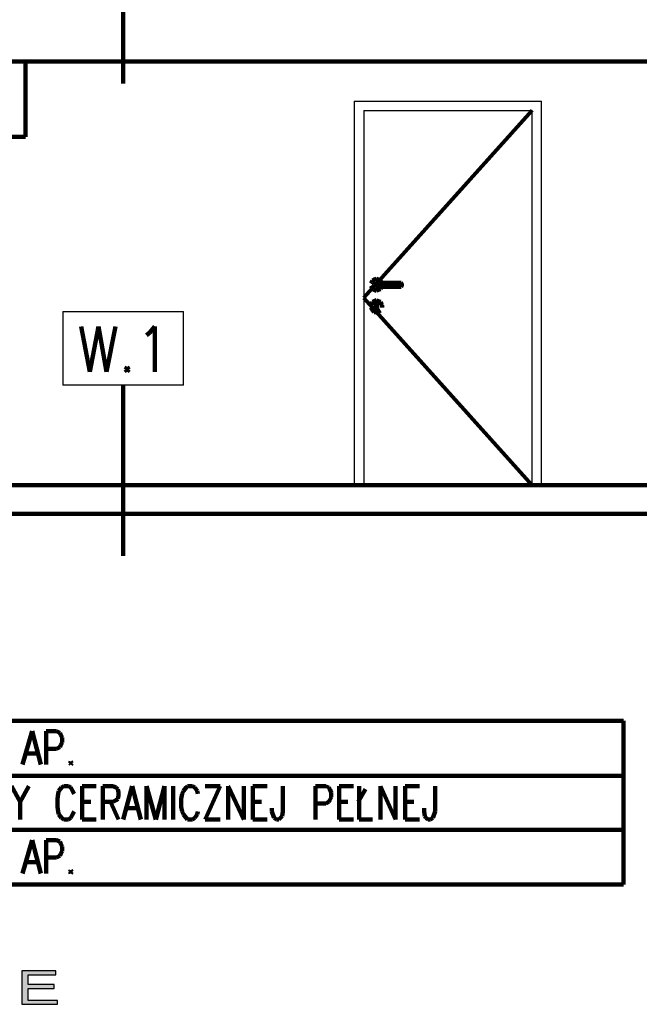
# Model space of a CAD drawing. Header units: inches. Extents: x -1901 to 7725, y 4299 to 7113.
# Tile 12 of 180: x -821 to -491, y 4857 to 5381. Entities that reach past the tile are written whole.
import ezdxf

# ---------------------------------------------------------------- set-up
doc = ezdxf.new("R2010")
doc.units = ezdxf.units.IN
doc.header["$MEASUREMENT"] = 0
for name, color, linetype in [('at_Entity', 7, 'Continuous'), ('at_Rect', 7, 'Continuous'), ('at_Solid', 7, 'Continuous')]:
    doc.layers.add(name, color=color, linetype=linetype)

msp = doc.modelspace()

# ---------------------------------------------------------------- hatches: boundary and pattern name
at = {"layer": 'at_Solid'}
msp.add_hatch(color=7, dxfattribs=at).paths.add_polyline_path([(-801.51, 4875.06), (-819.69, 4875.06), (-819.69, 4857.32), (-800.69, 4857.32), (-800.69, 4859.43), (-816.32, 4859.43), (-816.32, 4865.77), (-802.38, 4865.77), (-802.38, 4867.88), (-816.32, 4867.88), (-816.32, 4872.95), (-801.51, 4872.95)])

# ---------------------------------------------------------------- linework, layer by layer
at = {"layer": 'at_Entity', "color": 7, "lineweight": 211}
for p, q in [((-765.61, 5438.13), (-765.61, 5347.31)), ((-1155.06, 5359.13), (1688.95, 5359.13)), ((-817.6, 5359.13), (-817.6, 5319.01)), ((-817.6, 5319.01), (-866.17, 5319.01)), ((-633.42, 5241.71), (-633.83, 5240.86)), ((-633.01, 5242.55), (-633.42, 5241.71)), ((-632.15, 5242.97), (-633.01, 5242.55)), ((-630.87, 5243.4), (-632.15, 5242.97)), ((-631.74, 5240.86), (-632.15, 5240.44)), ((-632.15, 5240.44), (-632.15, 5240.02)), ((-632.15, 5240.02), (-631.74, 5239.6)), ((-631.28, 5241.29), (-631.74, 5240.86)), ((-631.28, 5240.86), (-631.74, 5240.44)), ((-631.74, 5240.44), (-631.74, 5240.02)), ((-631.74, 5240.02), (-631.28, 5239.6)), ((-631.28, 5241.29), (-631.28, 5240.86)), ((-631.28, 5241.29), (-618.2, 5241.29)), ((-630.05, 5242.97), (-630.87, 5243.4)), ((-630.46, 5241.29), (-630.46, 5240.44)), ((-630.46, 5240.44), (-630.46, 5239.17)), ((-628.77, 5242.55), (-630.05, 5242.97)), ((-628.36, 5241.71), (-628.77, 5242.55)), ((-627.91, 5241.29), (-628.36, 5241.71)), ((-618.61, 5241.29), (-618.61, 5240.44)), ((-618.61, 5240.44), (-618.61, 5239.17)), ((-618.2, 5241.29), (-617.79, 5241.29)), ((-617.79, 5241.29), (-617.79, 5240.86)), ((-617.79, 5241.29), (-617.38, 5240.86)), ((-617.79, 5240.86), (-617.38, 5240.44)), ((-617.38, 5240.02), (-617.79, 5239.6)), ((-617.38, 5240.86), (-617.38, 5240.44)), ((-617.38, 5240.44), (-617.38, 5240.02)), ((-616.93, 5240.44), (-617.38, 5240.02)), ((-617.38, 5240.44), (-616.93, 5240.44)), ((-617.38, 5240.02), (-617.38, 5239.6)), ((-633.83, 5239.6), (-633.42, 5238.75)), ((-633.42, 5238.75), (-633.01, 5237.91)), ((-633.01, 5237.91), (-632.15, 5237.48)), ((-632.15, 5237.48), (-630.87, 5237.06)), ((-631.74, 5239.6), (-631.28, 5239.17)), ((-631.28, 5239.6), (-631.28, 5239.17)), ((-631.28, 5239.17), (-618.2, 5239.17)), ((-630.87, 5237.06), (-630.05, 5237.48)), ((-630.05, 5237.48), (-628.77, 5237.91)), ((-628.77, 5237.91), (-628.36, 5238.75)), ((-628.36, 5238.75), (-627.91, 5239.17)), ((-624.13, 5239.17), (-624.13, 5239.6)), ((-617.79, 5239.17), (-618.2, 5239.17)), ((-617.79, 5239.6), (-617.79, 5239.17)), ((-617.38, 5239.6), (-617.79, 5239.17)), ((-633.42, 5230.31), (-633.83, 5229.46)), ((-633.01, 5231.15), (-633.42, 5230.31)), ((-632.15, 5231.57), (-633.01, 5231.15)), ((-630.87, 5231.99), (-632.15, 5231.57)), ((-631.74, 5230.31), (-631.28, 5230.72)), ((-631.74, 5229.46), (-631.74, 5230.31)), ((-631.28, 5229.46), (-631.74, 5229.46)), ((-631.28, 5230.72), (-630.87, 5230.72)), ((-631.28, 5227.34), (-631.28, 5229.46)), ((-630.05, 5231.57), (-630.87, 5231.99)), ((-630.87, 5230.72), (-630.46, 5230.72)), ((-630.46, 5230.72), (-630.46, 5230.31)), ((-630.46, 5230.31), (-630.05, 5230.31)), ((-630.46, 5229.46), (-630.46, 5227.34)), ((-630.05, 5231.57), (-628.77, 5231.15)), ((-630.05, 5230.31), (-630.05, 5229.46)), ((-628.77, 5231.15), (-628.36, 5230.31)), ((-628.36, 5230.31), (-627.91, 5229.46)), ((-627.91, 5229.46), (-627.91, 5228.19)), ((-633.42, 5227.34), (-633.83, 5228.19)), ((-633.01, 5226.5), (-633.42, 5227.34)), ((-632.15, 5225.66), (-633.01, 5226.5)), ((-632.15, 5225.66), (-630.87, 5225.66)), ((-631.28, 5227.34), (-631.28, 5227.77)), ((-631.28, 5227.34), (-631.28, 5226.92)), ((-631.28, 5226.92), (-630.87, 5226.92)), ((-630.87, 5226.92), (-630.46, 5226.92)), ((-630.87, 5225.66), (-630.05, 5225.66)), ((-630.46, 5227.34), (-630.46, 5226.92)), ((-630.46, 5226.92), (-630.46, 5227.34)), ((-630.05, 5225.66), (-628.77, 5226.5)), ((-788.03, 5218.05), (-783.38, 5193.98)), ((-783.38, 5193.98), (-778.73, 5218.05)), ((-778.73, 5218.05), (-774.49, 5193.98)), ((-774.49, 5193.98), (-769.84, 5218.05)), ((-753.35, 5213.4), (-751.66, 5214.68)), ((-751.66, 5214.68), (-748.75, 5218.05)), ((-748.75, 5218.05), (-748.75, 5193.98)), ((-763.51, 5196.51), (-764.38, 5195.24)), ((-764.38, 5195.24), (-763.51, 5193.98)), ((-762.65, 5195.24), (-763.51, 5196.51)), ((-763.51, 5193.98), (-762.65, 5195.24)), ((-765.61, 5186.79), (-765.61, 5095.98)), ((-1095.96, 5133.57), (1748.93, 5133.57)), ((-1105.66, 5118.37), (73.69, 5118.37)), ((-499.5, 5008.12), (-1202.4, 5008.12)), ((-499.5, 5008.12), (-499.5, 4921.11)), ((-819.28, 4984.89), (-814.18, 5002.63)), ((-814.18, 5002.63), (-809.53, 4984.89)), ((-806.62, 4984.89), (-806.62, 5002.63)), ((-806.62, 5002.63), (-801.1, 5002.63)), ((-801.1, 5002.63), (-799.42, 5001.78)), ((-799.42, 5001.78), (-799.01, 5000.94)), ((-799.01, 5000.94), (-798.14, 4999.25)), ((-798.14, 4999.25), (-798.14, 4996.72)), ((-799.42, 4994.18), (-801.1, 4993.34)), ((-799.01, 4995.03), (-799.42, 4994.18)), ((-798.14, 4996.72), (-799.01, 4995.03)), ((-817.14, 4990.8), (-811.26, 4990.8)), ((-801.1, 4993.34), (-806.62, 4993.34)), ((-793.49, 4986.58), (-793.9, 4985.73)), ((-793.9, 4985.73), (-793.49, 4984.89)), ((-793.08, 4985.73), (-793.49, 4986.58)), ((-793.49, 4984.89), (-793.08, 4985.73)), ((-1099.74, 4978.97), (-499.5, 4978.97)), ((-825.16, 4973.48), (-820.51, 4965.04)), ((-815.87, 4973.48), (-820.51, 4965.04)), ((-797.32, 4973.48), (-798.55, 4972.64)), ((-794.77, 4973.48), (-797.32, 4973.48)), ((-793.49, 4972.64), (-794.77, 4973.48)), ((-787.57, 4955.74), (-787.57, 4973.48)), ((-787.57, 4973.48), (-780.01, 4973.48)), ((-776.59, 4955.74), (-776.59, 4973.48)), ((-776.59, 4973.48), (-771.12, 4973.48)), ((-771.12, 4973.48), (-769.43, 4972.64)), ((-765.61, 4955.74), (-760.96, 4973.48)), ((-760.96, 4973.48), (-756.31, 4955.74)), ((-753.35, 4955.74), (-753.35, 4973.48)), ((-753.35, 4973.48), (-748.29, 4955.74)), ((-748.29, 4955.74), (-743.64, 4973.48)), ((-743.64, 4973.48), (-743.64, 4955.74)), ((-739, 4973.48), (-739, 4955.74)), ((-731.39, 4973.48), (-732.25, 4972.64)), ((-728.88, 4973.48), (-731.39, 4973.48)), ((-727.61, 4972.64), (-728.88, 4973.48)), ((-722.14, 4955.74), (-714.07, 4973.48)), ((-714.07, 4973.48), (-722.14, 4973.48)), ((-709.88, 4955.74), (-709.88, 4973.48)), ((-709.88, 4973.48), (-701.41, 4955.74)), ((-701.41, 4955.74), (-701.41, 4973.48)), ((-696.76, 4955.74), (-696.76, 4973.48)), ((-696.76, 4973.48), (-689.15, 4973.48)), ((-680.72, 4973.48), (-680.72, 4959.97)), ((-663.4, 4955.74), (-663.4, 4973.48)), ((-663.4, 4973.48), (-657.89, 4973.48)), ((-657.89, 4973.48), (-656.2, 4972.64)), ((-650.74, 4955.74), (-650.74, 4973.48)), ((-650.74, 4973.48), (-643.13, 4973.48)), ((-640.16, 4973.48), (-640.16, 4955.74)), ((-628.77, 4955.74), (-628.77, 4973.48)), ((-628.77, 4973.48), (-620.75, 4955.74)), ((-620.75, 4955.74), (-620.75, 4973.48)), ((-615.65, 4955.74), (-615.65, 4973.48)), ((-615.65, 4973.48), (-608.09, 4973.48)), ((-599.61, 4973.48), (-599.61, 4959.97)), ((-800.24, 4969.26), (-800.69, 4966.73)), ((-799.83, 4970.95), (-800.24, 4969.26)), ((-798.55, 4972.64), (-799.83, 4970.95)), ((-792.67, 4970.95), (-793.49, 4972.64)), ((-791.81, 4969.26), (-792.67, 4970.95)), ((-769.43, 4972.64), (-768.57, 4971.79)), ((-768.57, 4971.79), (-768.16, 4970.1)), ((-768.16, 4968.42), (-768.57, 4966.73)), ((-768.16, 4970.1), (-768.16, 4968.42)), ((-734.35, 4969.26), (-734.8, 4966.73)), ((-733.53, 4970.95), (-734.35, 4969.26)), ((-732.25, 4972.64), (-733.53, 4970.95)), ((-726.33, 4970.95), (-727.61, 4972.64)), ((-725.92, 4969.26), (-726.33, 4970.95)), ((-656.2, 4972.64), (-655.79, 4971.79)), ((-655.79, 4971.79), (-654.97, 4970.1)), ((-654.97, 4967.57), (-655.79, 4965.88)), ((-654.97, 4970.1), (-654.97, 4967.57)), ((-640.57, 4965.04), (-636.79, 4971.79)), ((-820.51, 4965.04), (-820.51, 4955.74)), ((-800.69, 4966.73), (-800.69, 4962.5)), ((-800.69, 4962.5), (-800.24, 4959.97)), ((-787.57, 4965.04), (-782.92, 4965.04)), ((-771.12, 4965.04), (-776.59, 4965.04)), ((-772.4, 4965.04), (-768.16, 4955.74)), ((-769.43, 4965.88), (-771.12, 4965.04)), ((-768.57, 4966.73), (-769.43, 4965.88)), ((-734.8, 4966.73), (-734.8, 4962.5)), ((-734.8, 4962.5), (-734.35, 4959.97)), ((-696.76, 4965.04), (-692.11, 4965.04)), ((-657.89, 4964.19), (-663.4, 4964.19)), ((-656.2, 4965.04), (-657.89, 4964.19)), ((-655.79, 4965.88), (-656.2, 4965.04)), ((-650.74, 4965.04), (-646.09, 4965.04)), ((-615.65, 4965.04), (-611, 4965.04)), ((-800.24, 4959.97), (-799.83, 4958.28)), ((-799.83, 4958.28), (-798.55, 4956.59)), ((-793.49, 4956.59), (-792.67, 4958.28)), ((-792.67, 4958.28), (-791.81, 4959.97)), ((-763.92, 4961.65), (-758, 4961.65)), ((-734.35, 4959.97), (-733.53, 4958.28)), ((-733.53, 4958.28), (-732.25, 4956.59)), ((-727.61, 4956.59), (-726.33, 4958.28)), ((-726.33, 4958.28), (-725.92, 4959.97)), ((-686.64, 4959.97), (-686.64, 4961.65)), ((-685.78, 4957.43), (-686.64, 4959.97)), ((-685.37, 4956.59), (-685.78, 4957.43)), ((-681.13, 4957.43), (-681.99, 4956.59)), ((-680.72, 4959.97), (-681.13, 4957.43)), ((-605.53, 4959.97), (-605.53, 4961.65)), ((-605.12, 4957.43), (-605.53, 4959.97)), ((-604.67, 4956.59), (-605.12, 4957.43)), ((-600.48, 4957.43), (-600.89, 4956.59)), ((-599.61, 4959.97), (-600.48, 4957.43)), ((-798.55, 4956.59), (-797.32, 4955.74)), ((-797.32, 4955.74), (-794.77, 4955.74)), ((-794.77, 4955.74), (-793.49, 4956.59)), ((-787.57, 4955.74), (-780.01, 4955.74)), ((-732.25, 4956.59), (-731.39, 4955.74)), ((-731.39, 4955.74), (-728.88, 4955.74)), ((-728.88, 4955.74), (-727.61, 4956.59)), ((-722.14, 4955.74), (-714.07, 4955.74)), ((-696.76, 4955.74), (-689.15, 4955.74)), ((-684.09, 4955.74), (-685.37, 4956.59)), ((-682.81, 4955.74), (-684.09, 4955.74)), ((-681.99, 4956.59), (-682.81, 4955.74)), ((-650.74, 4955.74), (-643.13, 4955.74)), ((-640.16, 4955.74), (-633.01, 4955.74)), ((-615.65, 4955.74), (-608.09, 4955.74)), ((-603.44, 4955.74), (-604.67, 4956.59)), ((-602.16, 4955.74), (-603.44, 4955.74)), ((-600.89, 4956.59), (-602.16, 4955.74)), ((-1099.74, 4950.25), (-499.5, 4950.25)), ((-819.28, 4927.02), (-814.18, 4944.76)), ((-814.18, 4944.76), (-809.53, 4927.02)), ((-806.62, 4927.02), (-806.62, 4944.76)), ((-806.62, 4944.76), (-801.1, 4944.76)), ((-801.1, 4944.76), (-799.42, 4943.92)), ((-799.42, 4943.92), (-799.01, 4943.07)), ((-799.01, 4943.07), (-798.14, 4941.38)), ((-798.14, 4941.38), (-798.14, 4938.85)), ((-799.42, 4936.31), (-801.1, 4935.47)), ((-799.01, 4937.16), (-799.42, 4936.31)), ((-798.14, 4938.85), (-799.01, 4937.16)), ((-817.14, 4932.93), (-811.26, 4932.93)), ((-801.1, 4935.47), (-806.62, 4935.47)), ((-793.49, 4928.71), (-793.9, 4927.86)), ((-793.9, 4927.86), (-793.49, 4927.02)), ((-793.08, 4927.86), (-793.49, 4928.71)), ((-793.49, 4927.02), (-793.08, 4927.86)), ((-1099.74, 4921.11), (-499.5, 4921.11))]:
    msp.add_line(p, q, dxfattribs=at)
at = {"layer": 'at_Entity', "color": 7, "lineweight": 80}
for p, q in [((-548.08, 5332.95), (-637.61, 5233.26)), ((-637.61, 5233.26), (-548.08, 5133.57))]:
    msp.add_line(p, q, dxfattribs=at)
at = {"layer": 'at_Entity', "color": 7}
for p, q in [((-801.51, 4875.06), (-819.69, 4875.06)), ((-819.69, 4875.06), (-819.69, 4857.32)), ((-801.51, 4872.95), (-801.51, 4875.06)), ((-816.32, 4867.88), (-816.32, 4872.95)), ((-816.32, 4872.95), (-801.51, 4872.95)), ((-802.38, 4867.88), (-816.32, 4867.88)), ((-802.38, 4865.77), (-802.38, 4867.88)), ((-816.32, 4859.43), (-816.32, 4865.77)), ((-816.32, 4865.77), (-802.38, 4865.77)), ((-800.69, 4859.43), (-816.32, 4859.43)), ((-800.69, 4857.32), (-800.69, 4859.43)), ((-819.69, 4857.32), (-800.69, 4857.32))]:
    msp.add_line(p, q, dxfattribs=at)
at = {"layer": 'at_Rect', "color": 7}
for p, q in [((-642.71, 5338.02), (-543.02, 5338.02)), ((-642.71, 5338.02), (-642.71, 5133.57)), ((-543.02, 5133.57), (-543.02, 5338.02)), ((-637.63, 5332.95), (-548.08, 5332.95)), ((-637.63, 5332.95), (-637.63, 5133.57)), ((-548.08, 5133.57), (-548.08, 5332.95)), ((-797.73, 5226.08), (-733.53, 5226.08)), ((-797.73, 5226.08), (-797.73, 5186.79)), ((-733.53, 5186.79), (-733.53, 5226.08)), ((-733.53, 5186.79), (-797.73, 5186.79)), ((-543.02, 5133.57), (-642.71, 5133.57)), ((-548.08, 5133.57), (-637.63, 5133.57))]:
    msp.add_line(p, q, dxfattribs=at)

doc.saveas('drawing.dxf')
